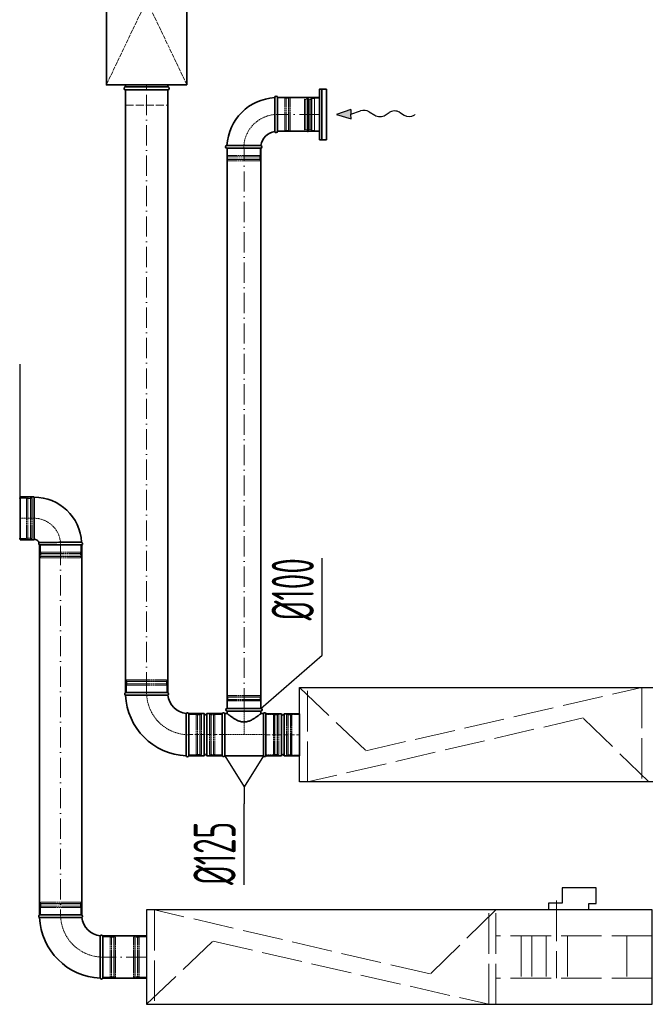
# Model space of a CAD drawing. Header units: millimetres. Extents: x 7400 to 85045, y 24168 to 123018.
# Tile 26 of 79: x 34149 to 36005, y 67646 to 70565. Entities that reach past the tile are written whole.
import ezdxf

# ---------------------------------------------------------------- set-up
doc = ezdxf.new("R2010")
doc.units = ezdxf.units.MM
for name, pattern in [('ACAD_ISO02W100', [15, 12, -3]), ('ACAD_ISO10W100', [18, 12, -3, 0, -3]), ('phl_thick', [0])]:
    doc.linetypes.add(name, pattern=pattern)
for name, color, linetype, lineweight in [('VZT_01 SUP (PŘÍVOD) - OBRYS', 5, 'Continuous', 35), ('VZT_02 SUP (PŘÍVOD) - OSA', 5, 'ACAD_ISO10W100', 5), ('VZT_05 ETA (ODVOD) - OBRYS', 6, 'Continuous', 35), ('VZT_06 ETA (ODVOD) - OSA', 6, 'ACAD_ISO10W100', 5), ('VZT_21 ZAŘÍZENÍ - OBRYS', 1, 'Continuous', 30), ('VZT_22 ZAŘÍZENÍ - DETAIL', 8, 'Continuous', 5), ('VZT_30 DISTRIBUČNÍ PRVKY - OBRYS', 1, 'Continuous', 35), ('VZT_35 TLUMIČE HLUKU - OBRYS', 1, 'Continuous', 35), ('VZT_36 TLUMIČE HLUKU - OSA', 1, 'ACAD_ISO10W100', 5), ('VZT_37 TLUMIČE HLUKU - DETAIL', 8, 'ACAD_ISO02W100', 5), ('VZT_50 POPIS - OBECNE', 7, 'Continuous', 13), ('VZT_60_KOTY - DIMENZE', 7, 'Continuous', 5)]:
    doc.layers.add(name, color=color, linetype=linetype, lineweight=lineweight)
for name, color, linetype, lineweight, plot in [('VZT_03 SUP (PŘÍVOD) - NETISK', 8, 'ACAD_ISO02W100', 5, False), ('VZT_07 ETA (ODVOD) - NETISK', 8, 'ACAD_ISO02W100', 5, False), ('VZT_39 TLUMIČE HLUKU - NETISK', 8, 'ACAD_ISO02W100', 5, False)]:
    doc.layers.add(name, color=color, linetype=linetype, lineweight=lineweight, plot=plot)
doc.styles.add('EVORA_125', font='isocp.shx', dxfattribs={"width": 0.6, "height": 125})

msp = doc.modelspace()

# ---------------------------------------------------------------- linework, layer by layer
at = {"color": 8, "lineweight": 5}
for points in [[(34997.5, 70327.5), (34993.6, 70329), (34993.6, 70283.8)], [(34997.7, 70328.5), (34997.7, 70283.8)], [(35009.4, 70327.7), (35009.4, 70283.8)], [(35013.1, 70329.3), (35013.1, 70283.8)], [(35015.7, 70331.3), (35015.7, 70283.8)], [(35038.6, 70332.3), (35023.6, 70332.3), (35023.6, 70235.3), (35038.6, 70235.3)], [(35038.6, 70332.3), (35038.6, 70235.3)], [(34997.5, 70240.1), (34993.6, 70238.6), (34993.6, 70283.8)], [(34997.7, 70239.1), (34997.7, 70283.8)], [(35009.4, 70239.9), (35009.4, 70283.8)], [(35013.1, 70238.2), (35013.1, 70283.8)], [(35015.7, 70236.3), (35015.7, 70283.8)]]:
    msp.add_lwpolyline(points, dxfattribs=at)
for points in [[(35003.7, 70335.9), (35002.3, 70330.2, 0.060863), (35002.2, 70329.5), (35002.2, 70283.8)], [(35003.7, 70335.9), (35005.1, 70330, -0.058981), (35005.2, 70329.3), (35005.2, 70283.8)], [(35023.6, 70331.3), (35015.7, 70331.3, 0.291473), (35013.3, 70329.8, 0.291473)], [(35003.7, 70231.7), (35002.3, 70237.4, -0.060863), (35002.2, 70238), (35002.2, 70283.8)], [(35003.7, 70231.7), (35005.1, 70237.6, 0.058981), (35005.2, 70238.2), (35005.2, 70283.8)], [(35023.6, 70236.3), (35015.7, 70236.3, -0.291473), (35013.3, 70237.8, -0.291473)]]:
    msp.add_lwpolyline(points, format="xyb", dxfattribs=at)
for centre, radius, start, end in [((35003, 70319.4), 10.5, 52.1622, 120.2824), ((35009.9, 70331.5), 3.88, 263.3265, 332.5007), ((35003, 70248.1), 10.5, 239.7176, 307.8378), ((35009.9, 70236), 3.88, 27.4993, 96.6735)]:
    msp.add_arc(centre, radius, start, end, dxfattribs=at)
at = {"layer": 'VZT_01 SUP (PŘÍVOD) - OBRYS'}
for p, q in [((34150.6, 69150.3), (34150.6, 69023.3)), ((34190.6, 69150.3), (34150.6, 69150.3)), ((34191.6, 69149.3), (34191.6, 69024.3)), ((34190.6, 69023.3), (34150.6, 69023.3)), ((34208.1, 69007.8), (34333.1, 69007.8)), ((34333.1, 67911), (34208.1, 67911)), ((34395.6, 67723.5), (34395.6, 67848.5))]:
    msp.add_line(p, q, dxfattribs=at)
for points in [[(34208.1, 67911), (34208.1, 69007.8)], [(34333.1, 67911), (34333.1, 69007.8)], [(34395.6, 67848.5), (34525, 67848.5)], [(34395.6, 67723.5), (34525, 67723.5)]]:
    msp.add_lwpolyline(points, dxfattribs=at)
for centre, radius, start, end in [((34190.6, 69149.3), 1, 0, 90), ((34191.6, 69007.8), 141.5, 3.1369, 90), ((34190.6, 69024.3), 1, 270, 0), ((34191.6, 69007.8), 16.5, 23.8093, 90), ((34209.7, 69011.6), 4.17, 137.2771, 246.5322), ((34331.4, 69011.6), 4.17, 293.4678, 69.6691), ((34209.7, 67907.2), 4.17, 113.4678, 248.8928), ((34395.6, 67911), 187.5, 182.3607, 267.6393), ((34331.4, 67907.2), 4.17, 300.2981, 66.5322), ((34395.6, 67911), 62.5, 186.8302, 263.1698), ((34391.7, 67846.9), 4.17, 23.4678, 149.7019), ((34391.7, 67725.2), 4.17, 201.1072, 336.5322)]:
    msp.add_arc(centre, radius, start, end, dxfattribs=at)
for points, knots in [([(34206.7, 69014.5), (34206.7, 69014.5), (34207.1, 69014.5), (34209.1, 69014.6), (34211.4, 69014.8), (34217.5, 69015), (34221.5, 69015.1), (34232.3, 69015.3), (34239.6, 69015.3), (34255.3, 69015.4), (34263.6, 69015.4), (34280.2, 69015.5), (34288.2, 69015.5), (34303.2, 69015.5), (34310, 69015.5), (34321.2, 69015.5), (34325.6, 69015.5), (34331.4, 69015.5), (34332.9, 69015.5), (34332.9, 69015.5)], [197.702813, 197.702813, 197.702813, 197.702813, 209.733369, 209.733369, 228.63381, 228.63381, 247.962689, 247.962689, 273.396832, 273.396832, 298.447199, 298.447199, 323.101867, 323.101867, 347.591906, 347.591906, 372.010558, 372.010558, 395.3015, 395.3015, 395.3015, 395.3015]), ([(34333.5, 67903.6), (34333.5, 67903.6), (34331.9, 67903.6), (34325.8, 67903.5), (34321.3, 67903.5), (34309.9, 67903.5), (34303.1, 67903.4), (34288.1, 67903.4), (34280, 67903.4), (34263.7, 67903.3), (34255.6, 67903.3), (34240.4, 67903.3), (34233.4, 67903.3), (34221.7, 67903.3), (34216.9, 67903.3), (34210.3, 67903.3), (34208.5, 67903.3), (34208.2, 67903.3), (34208.2, 67903.3), (34208.2, 67903.3)], [0, 0, 0, 0, 24.235852, 24.235852, 48.531845, 48.531845, 73.024415, 73.024415, 97.570898, 97.570898, 122.078339, 122.078339, 146.53579, 146.53579, 170.957495, 170.957495, 195.359468, 195.359468, 197.168246, 197.168246, 197.168246, 197.168246]), ([(34388.1, 67849), (34388.1, 67849), (34388.1, 67848.9), (34388.1, 67848.6), (34388.1, 67848.3), (34388.1, 67847.2), (34388.1, 67846.4), (34388.1, 67843.3), (34388.1, 67840.1), (34388, 67831.2), (34388, 67825), (34388, 67810.9), (34387.9, 67803.1), (34387.9, 67786.9), (34387.9, 67778.7), (34387.9, 67762.8), (34387.9, 67755.3), (34387.9, 67742.1), (34387.9, 67736.6), (34387.8, 67729.6), (34387.8, 67727.4), (34387.8, 67724.4), (34387.8, 67723.7), (34387.8, 67723.7)], [197.067977, 197.067977, 197.067977, 197.067977, 201.792196, 201.792196, 209.190204, 209.190204, 218.040239, 218.040239, 237.760854, 237.760854, 262.206108, 262.206108, 286.831239, 286.831239, 311.323072, 311.323072, 335.946087, 335.946087, 360.704397, 360.704397, 377.088273, 377.088273, 394.105327, 394.105327, 394.105327, 394.105327])]:
    msp.add_open_spline(points, degree=3, knots=knots, dxfattribs=at)
at = {"layer": 'VZT_02 SUP (PŘÍVOD) - OSA', "ltscale": 0.3}
for points in [[(34150.6, 69086.8), (34191.6, 69086.8, -0.414214), (34270.6, 69007.8), (34270.6, 69007.8)], [(34270.6, 67911), (34270.6, 67911, 0.414214), (34395.6, 67786), (34395.6, 67786)]]:
    msp.add_lwpolyline(points, format="xyb", dxfattribs=at)
at = {"layer": 'VZT_02 SUP (PŘÍVOD) - OSA', "ltscale": 5}
for points in [[(34270.6, 69007.8), (34270.6, 67911)], [(34525, 67786), (34395.6, 67786)]]:
    msp.add_lwpolyline(points, dxfattribs=at)
at = {"layer": 'VZT_03 SUP (PŘÍVOD) - NETISK', "ltscale": 0.4}
for p, q in [((34147.7, 69146.8), (34169.7, 69146.8)), ((34169.7, 69026.8), (34169.7, 69146.8)), ((34169.7, 69145.8), (34173.2, 69145.8)), ((34173.2, 69025.8), (34173.2, 69147.8)), ((34173.2, 69147.8), (34173.7, 69147.8)), ((34173.7, 69025.8), (34173.7, 69147.8)), ((34173.7, 69145.8), (34180.7, 69145.8)), ((34180.7, 69025.8), (34180.7, 69147.8)), ((34180.7, 69147.8), (34181.2, 69147.8)), ((34181.2, 69025.8), (34181.2, 69147.8)), ((34181.2, 69145.8), (34181.7, 69145.8)), ((34181.7, 69026.8), (34181.7, 69146.8)), ((34181.7, 69146.8), (34185.7, 69146.8)), ((34185.7, 69026.8), (34185.7, 69146.8)), ((34147.7, 69026.8), (34169.7, 69026.8)), ((34169.7, 69027.8), (34173.2, 69027.8)), ((34173.2, 69025.8), (34173.7, 69025.8)), ((34173.7, 69027.8), (34180.7, 69027.8)), ((34180.7, 69025.8), (34181.2, 69025.8)), ((34181.2, 69027.8), (34181.7, 69027.8)), ((34181.7, 69026.8), (34185.7, 69026.8)), ((34210.6, 69007.8), (34210.6, 68985.8)), ((34330.6, 69007.8), (34330.6, 68985.8)), ((34209.6, 68982.3), (34331.6, 68982.3)), ((34209.6, 68982.3), (34209.6, 68981.8)), ((34209.6, 68981.8), (34331.6, 68981.8)), ((34209.6, 68974.8), (34331.6, 68974.8)), ((34209.6, 68974.8), (34209.6, 68974.3)), ((34209.6, 68974.3), (34331.6, 68974.3)), ((34210.6, 68985.8), (34330.6, 68985.8)), ((34210.6, 68973.8), (34330.6, 68973.8)), ((34210.6, 68973.8), (34210.6, 68969.8)), ((34210.6, 68969.8), (34330.6, 68969.8)), ((34211.6, 68985.8), (34211.6, 68982.3)), ((34211.6, 68981.8), (34211.6, 68974.8)), ((34211.6, 68974.3), (34211.6, 68973.8)), ((34329.6, 68985.8), (34329.6, 68982.3)), ((34329.6, 68981.8), (34329.6, 68974.8)), ((34329.6, 68974.3), (34329.6, 68973.8)), ((34330.6, 68973.8), (34330.6, 68969.8)), ((34331.6, 68982.3), (34331.6, 68981.8)), ((34331.6, 68974.8), (34331.6, 68974.3)), ((34330.6, 67949), (34210.6, 67949)), ((34210.6, 67945), (34210.6, 67949)), ((34330.6, 67945), (34330.6, 67949)), ((34331.6, 67944.5), (34209.6, 67944.5)), ((34209.6, 67944), (34209.6, 67944.5)), ((34331.6, 67944), (34209.6, 67944)), ((34331.6, 67937), (34209.6, 67937)), ((34209.6, 67936.5), (34209.6, 67937)), ((34331.6, 67936.5), (34209.6, 67936.5)), ((34330.6, 67945), (34210.6, 67945)), ((34330.6, 67933), (34210.6, 67933)), ((34210.6, 67911), (34210.6, 67933)), ((34211.6, 67944.5), (34211.6, 67945)), ((34211.6, 67937), (34211.6, 67944)), ((34211.6, 67933), (34211.6, 67936.5)), ((34329.6, 67944.5), (34329.6, 67945)), ((34329.6, 67937), (34329.6, 67944)), ((34329.6, 67933), (34329.6, 67936.5)), ((34330.6, 67911), (34330.6, 67933)), ((34331.6, 67944), (34331.6, 67944.5)), ((34331.6, 67936.5), (34331.6, 67937)), ((34395.6, 67846), (34417.6, 67846)), ((34417.6, 67726), (34417.6, 67846)), ((34417.6, 67845), (34421.1, 67845)), ((34421.1, 67725), (34421.1, 67847)), ((34421.1, 67847), (34421.6, 67847)), ((34421.6, 67725), (34421.6, 67847)), ((34421.6, 67845), (34428.6, 67845)), ((34428.6, 67725), (34428.6, 67847)), ((34428.6, 67847), (34429.1, 67847)), ((34429.1, 67725), (34429.1, 67847)), ((34429.1, 67845), (34429.6, 67845)), ((34429.6, 67726), (34429.6, 67846)), ((34429.6, 67846), (34433.6, 67846)), ((34433.6, 67726), (34433.6, 67846)), ((34395.6, 67726), (34417.6, 67726)), ((34417.6, 67727), (34421.1, 67727)), ((34421.1, 67725), (34421.6, 67725)), ((34421.6, 67727), (34428.6, 67727)), ((34428.6, 67725), (34429.1, 67725)), ((34429.1, 67727), (34429.6, 67727)), ((34429.6, 67726), (34433.6, 67726))]:
    msp.add_line(p, q, dxfattribs=at)
at = {"layer": 'VZT_05 ETA (ODVOD) - OBRYS'}
for p, q in [((34905.6, 70333.8), (34905.6, 70283.6)), ((34913.6, 70233.8), (34913.6, 70333.8)), ((34763.6, 70191.8), (34813.7, 70191.8)), ((34763.6, 70183.8), (34863.6, 70183.8)), ((34463.1, 68570.1), (34588.1, 68570.1)), ((34650.6, 68507.8), (34650.6, 68382.8)), ((34650.6, 68507.8), (34696.1, 68507.8)), ((34650.6, 68507.6), (34650.6, 68382.6)), ((34696.1, 68507.8), (34696.1, 68382.8)), ((34704.1, 68507.8), (34704.1, 68382.8)), ((34704.1, 68507.8), (34749.6, 68507.8)), ((34749.6, 68507.8), (34749.6, 68382.8)), ((34749.6, 68507.8), (34749.6, 68382.8)), ((34757.2, 68382.8), (34757.2, 68507.8)), ((34764.6, 68507.8), (34757.2, 68507.8)), ((34764.6, 68523.3), (34864.6, 68523.3)), ((34764.6, 68515.3), (34864.6, 68515.3)), ((34764.6, 68515.3), (34764.6, 68507.8)), ((34864.6, 68515.3), (34864.6, 68507.8)), ((34871.9, 68507.8), (34864.6, 68507.8)), ((34871.9, 68507.8), (34871.9, 68382.8)), ((34879.6, 68507.8), (34879.6, 68382.8)), ((34879.6, 68382.5), (34879.6, 68507.5)), ((34879.6, 68507.5), (34925.1, 68507.5)), ((34925.1, 68382.5), (34925.1, 68507.5)), ((34933.1, 68382.5), (34933.1, 68507.5)), ((34933.1, 68507.5), (34978.6, 68507.5)), ((34978.6, 68382.5), (34978.6, 68507.5)), ((34650.6, 68382.8), (34696.1, 68382.8)), ((34704.1, 68382.8), (34749.6, 68382.8)), ((34871.9, 68382.8), (34757.2, 68382.8)), ((34879.6, 68382.5), (34925.1, 68382.5)), ((34933.1, 68382.5), (34978.6, 68382.5))]:
    msp.add_line(p, q, dxfattribs=at)
for points in [[(34463.1, 70356.5), (34463.1, 68570.1)], [(34588.1, 70356.5), (34588.1, 68570.1)], [(34913.6, 70333.8), (35038.6, 70333.8)], [(34913.6, 70233.8), (35038.6, 70233.8)], [(34764.6, 70183.8), (34764.6, 68523.3)], [(34864.6, 70183.8), (34864.6, 68523.3)]]:
    msp.add_lwpolyline(points, dxfattribs=at)
for centre, radius, start, end in [((34913.6, 70183.8), 150, 93.0572, 176.9428), ((34909.6, 70333.8), 4, 0, 180), ((34913.6, 70183.8), 50, 99.1478, 170.8522), ((34909.6, 70233.8), 4, 189.1478, 0), ((34763.6, 70187.8), 4, 90, 270), ((34863.6, 70187.8), 4, 270, 80.8522), ((34464.7, 68566.2), 4.17, 113.4678, 248.8928), ((34650.6, 68570.1), 187.5, 182.3607, 267.6393), ((34586.4, 68566.2), 4.17, 300.2981, 66.5322), ((34650.6, 68570.1), 62.5, 186.8302, 263.1698), ((34646.7, 68505.9), 4.17, 23.4678, 149.7019), ((34700.1, 68507.8), 4, 180, 0), ((34753.4, 68506.1), 4.17, 23.4678, 156.5322), ((34764.6, 68519.3), 4, 90, 270), ((34864.6, 68519.3), 4, 270, 90), ((34875.7, 68506.1), 4.17, 23.4678, 156.5322), ((34929.1, 68507.5), 4, 180, 0), ((34700.1, 68382.8), 4, 0, 180), ((34929.1, 68382.5), 4, 0, 180), ((34646.7, 68384.2), 4.17, 201.1072, 336.5322), ((34753.4, 68384.5), 4.17, 203.4678, 336.5322), ((34875.7, 68384.5), 4.17, 203.4678, 336.5322)]:
    msp.add_arc(centre, radius, start, end, dxfattribs=at)
for points, knots in [([(34905.6, 70233.2), (34905.6, 70233.2), (34905.6, 70234.3), (34905.6, 70238.8), (34905.6, 70242.2), (34905.6, 70251.1), (34905.6, 70256.5), (34905.6, 70268.4), (34905.6, 70274.8), (34905.6, 70282.2), (34905.6, 70282.9), (34905.6, 70283.6)], [157.874915, 157.874915, 157.874915, 157.874915, 176.103874, 176.103874, 195.460379, 195.460379, 215.101284, 215.101284, 234.82164, 234.82164, 237.034743, 237.034743, 237.034743, 237.034743]), ([(34813.7, 70191.8), (34820.1, 70191.8), (34826.4, 70191.8), (34838.5, 70191.8), (34844, 70191.8), (34853.5, 70191.8), (34857.4, 70191.8), (34862.6, 70191.7), (34864.1, 70191.7), (34864.2, 70191.7), (34864.2, 70191.7), (34864.2, 70191.7)], [78.71119, 78.71119, 78.71119, 78.71119, 97.804615, 97.804615, 117.523893, 117.523893, 137.264303, 137.264303, 156.831737, 156.831737, 157.874915, 157.874915, 157.874915, 157.874915]), ([(34588.5, 68562.6), (34588.5, 68562.6), (34588.5, 68562.6), (34588.2, 68562.6), (34587.8, 68562.6), (34586.8, 68562.6), (34586, 68562.6), (34582.8, 68562.6), (34579.7, 68562.6), (34570.8, 68562.5), (34564.6, 68562.5), (34550.5, 68562.4), (34542.7, 68562.4), (34526.5, 68562.4), (34518.2, 68562.4), (34502.4, 68562.4), (34494.9, 68562.4), (34481.7, 68562.3), (34476.1, 68562.3), (34469.2, 68562.3), (34467, 68562.3), (34464, 68562.3), (34463.2, 68562.3), (34463.2, 68562.3)], [197.067977, 197.067977, 197.067977, 197.067977, 201.792196, 201.792196, 209.190204, 209.190204, 218.040239, 218.040239, 237.760854, 237.760854, 262.206108, 262.206108, 286.831239, 286.831239, 311.323072, 311.323072, 335.946087, 335.946087, 360.704397, 360.704397, 377.088273, 377.088273, 394.105327, 394.105327, 394.105327, 394.105327]), ([(34643.1, 68508), (34643.1, 68508), (34643.1, 68506.4), (34643.1, 68500.3), (34643.1, 68495.8), (34643, 68484.4), (34643, 68477.6), (34642.9, 68462.6), (34642.9, 68454.5), (34642.9, 68438.2), (34642.9, 68430.1), (34642.9, 68414.9), (34642.9, 68407.9), (34642.9, 68396.1), (34642.9, 68391.4), (34642.9, 68384.8), (34642.9, 68383), (34642.9, 68382.7), (34642.9, 68382.7), (34642.9, 68382.7)], [0, 0, 0, 0, 24.235852, 24.235852, 48.531845, 48.531845, 73.024415, 73.024415, 97.570898, 97.570898, 122.078339, 122.078339, 146.53579, 146.53579, 170.957495, 170.957495, 195.359468, 195.359468, 197.168246, 197.168246, 197.168246, 197.168246]), ([(34764.6, 68507.8), (34764.6, 68507.8), (34764.7, 68507.7), (34765, 68507.5), (34765.2, 68507.3), (34765.9, 68506.7), (34766.3, 68506.4), (34767.3, 68505.6), (34767.9, 68505.1), (34769.2, 68504.1), (34770, 68503.6), (34771.5, 68502.4), (34772.4, 68501.7), (34774.2, 68500.4), (34775.1, 68499.7), (34777.1, 68498.3), (34778.2, 68497.5), (34780.3, 68496.1), (34781.5, 68495.3), (34783.9, 68493.7), (34785.2, 68492.9), (34787.8, 68491.3), (34789.2, 68490.6), (34792, 68489), (34793.5, 68488.3), (34798, 68486.2), (34801.2, 68485), (34806.1, 68483.7), (34807.8, 68483.4), (34811.2, 68482.9), (34812.9, 68482.8), (34816.3, 68482.8), (34818, 68482.9), (34821.4, 68483.4), (34823, 68483.7), (34827.9, 68485), (34831.1, 68486.2), (34835.6, 68488.3), (34837.1, 68489), (34840, 68490.6), (34841.3, 68491.3), (34844, 68492.9), (34845.3, 68493.7), (34847.7, 68495.3), (34848.8, 68496.1), (34851, 68497.5), (34852, 68498.3), (34854, 68499.7), (34855, 68500.4), (34856.8, 68501.7), (34857.6, 68502.4), (34859.2, 68503.6), (34859.9, 68504.1), (34861.2, 68505.1), (34861.8, 68505.6), (34862.8, 68506.4), (34863.2, 68506.7), (34863.9, 68507.3), (34864.2, 68507.5), (34864.5, 68507.7), (34864.6, 68507.8), (34864.6, 68507.8)], [80.753728, 80.753728, 80.753728, 80.753728, 85.721109, 85.721109, 90.68849, 90.68849, 95.655871, 95.655871, 100.623252, 100.623252, 105.590633, 105.590633, 110.558015, 110.558015, 115.525396, 115.525396, 120.492777, 120.492777, 125.619612, 125.619612, 130.746447, 130.746447, 135.873281, 135.873281, 141.000116, 141.000116, 151.253786, 151.253786, 156.38062, 156.38062, 161.507455, 161.507455, 166.63429, 166.63429, 171.761125, 171.761125, 182.014794, 182.014794, 187.141629, 187.141629, 192.268464, 192.268464, 197.395298, 197.395298, 202.522133, 202.522133, 207.489514, 207.489514, 212.456896, 212.456896, 217.424277, 217.424277, 222.391658, 222.391658, 227.359039, 227.359039, 232.32642, 232.32642, 237.293801, 237.293801, 242.261183, 242.261183, 242.261183, 242.261183])]:
    msp.add_open_spline(points, degree=3, knots=knots, dxfattribs=at)
at = {"layer": 'VZT_06 ETA (ODVOD) - OSA', "ltscale": 5}
for points in [[(34525.6, 68570.1), (34525.6, 70356.5)], [(35038.6, 70283.8), (34913.6, 70283.8)], [(34814.6, 68523.3), (34814.6, 70183.8)]]:
    msp.add_lwpolyline(points, dxfattribs=at)
at = {"layer": 'VZT_06 ETA (ODVOD) - OSA', "ltscale": 0.3}
for points in [[(34913.6, 70283.8), (34913.6, 70283.8, 0.414214), (34813.6, 70183.8), (34813.6, 70183.8)], [(34650.6, 68445.1), (34650.6, 68445.1, -0.414214), (34525.6, 68570.1), (34525.6, 68570.1)]]:
    msp.add_lwpolyline(points, format="xyb", dxfattribs=at)
for points in [[(34814.6, 68523.3), (34814.6, 68445.3)], [(34879.6, 68445.3), (34749.6, 68445.3)]]:
    msp.add_lwpolyline(points, dxfattribs=at)
at = {"layer": 'VZT_06 ETA (ODVOD) - OSA'}
for points in [[(34650.6, 68445.3), (34749.6, 68445.3)], [(34879.6, 68445), (34978.6, 68445)]]:
    msp.add_lwpolyline(points, dxfattribs=at)
at = {"layer": 'VZT_07 ETA (ODVOD) - NETISK', "ltscale": 0.4}
for p, q in [((34935.6, 70332.8), (34913.6, 70332.8)), ((34935.6, 70332.8), (34935.6, 70234.8)), ((34939.1, 70331.8), (34935.6, 70331.8)), ((34939.1, 70333.8), (34939.1, 70233.8)), ((34939.6, 70333.8), (34939.1, 70333.8)), ((34939.6, 70333.8), (34939.6, 70233.8)), ((34946.6, 70331.8), (34939.6, 70331.8)), ((34946.6, 70333.8), (34946.6, 70233.8)), ((34947.1, 70333.8), (34946.6, 70333.8)), ((34947.1, 70333.8), (34947.1, 70233.8)), ((34947.6, 70331.8), (34947.1, 70331.8)), ((34947.6, 70332.8), (34947.6, 70234.8)), ((34951.6, 70332.8), (34947.6, 70332.8)), ((34951.6, 70332.8), (34951.6, 70234.8)), ((34935.6, 70234.8), (34913.6, 70234.8)), ((34939.1, 70235.8), (34935.6, 70235.8)), ((34939.6, 70233.8), (34939.1, 70233.8)), ((34946.6, 70235.8), (34939.6, 70235.8)), ((34947.1, 70233.8), (34946.6, 70233.8)), ((34947.6, 70235.8), (34947.1, 70235.8)), ((34951.6, 70234.8), (34947.6, 70234.8)), ((34764.6, 70183.8), (34764.6, 70161.8)), ((34862.6, 70183.8), (34862.6, 70161.8)), ((34763.6, 70158.3), (34863.6, 70158.3)), ((34763.6, 70158.3), (34763.6, 70157.8)), ((34763.6, 70157.8), (34863.6, 70157.8)), ((34763.6, 70150.8), (34863.6, 70150.8)), ((34763.6, 70150.8), (34763.6, 70150.3)), ((34763.6, 70150.3), (34863.6, 70150.3)), ((34764.6, 70161.8), (34862.6, 70161.8)), ((34764.6, 70149.8), (34862.6, 70149.8)), ((34764.6, 70149.8), (34764.6, 70145.8)), ((34764.6, 70145.8), (34862.6, 70145.8)), ((34765.6, 70161.8), (34765.6, 70158.3)), ((34765.6, 70157.8), (34765.6, 70150.8)), ((34765.6, 70150.3), (34765.6, 70149.8)), ((34861.6, 70161.8), (34861.6, 70158.3)), ((34861.6, 70157.8), (34861.6, 70150.8)), ((34861.6, 70150.3), (34861.6, 70149.8)), ((34862.6, 70149.8), (34862.6, 70145.8)), ((34863.6, 70158.3), (34863.6, 70157.8)), ((34863.6, 70150.8), (34863.6, 70150.3)), ((34464.6, 68603.6), (34586.6, 68603.6)), ((34464.6, 68603.1), (34464.6, 68603.6)), ((34464.6, 68603.1), (34586.6, 68603.1)), ((34464.6, 68596.1), (34586.6, 68596.1)), ((34464.6, 68595.6), (34464.6, 68596.1)), ((34464.6, 68595.6), (34586.6, 68595.6)), ((34465.6, 68608.1), (34585.6, 68608.1)), ((34465.6, 68604.1), (34465.6, 68608.1)), ((34465.6, 68604.1), (34585.6, 68604.1)), ((34465.6, 68592.1), (34585.6, 68592.1)), ((34465.6, 68570.1), (34465.6, 68592.1)), ((34466.6, 68603.6), (34466.6, 68604.1)), ((34466.6, 68596.1), (34466.6, 68603.1)), ((34466.6, 68592.1), (34466.6, 68595.6)), ((34584.6, 68603.6), (34584.6, 68604.1)), ((34584.6, 68596.1), (34584.6, 68603.1)), ((34584.6, 68592.1), (34584.6, 68595.6)), ((34585.6, 68604.1), (34585.6, 68608.1)), ((34585.6, 68570.1), (34585.6, 68592.1)), ((34586.6, 68603.1), (34586.6, 68603.6)), ((34586.6, 68595.6), (34586.6, 68596.1)), ((34765.6, 68561.3), (34863.6, 68561.3)), ((34765.6, 68557.3), (34765.6, 68561.3)), ((34863.6, 68557.3), (34863.6, 68561.3)), ((34764.6, 68556.8), (34864.6, 68556.8)), ((34764.6, 68556.3), (34764.6, 68556.8)), ((34764.6, 68556.3), (34864.6, 68556.3)), ((34764.6, 68549.3), (34864.6, 68549.3)), ((34764.6, 68548.8), (34764.6, 68549.3)), ((34764.6, 68548.8), (34864.6, 68548.8)), ((34765.6, 68557.3), (34863.6, 68557.3)), ((34765.6, 68545.3), (34863.6, 68545.3)), ((34765.6, 68523.3), (34765.6, 68545.3)), ((34766.6, 68556.8), (34766.6, 68557.3)), ((34766.6, 68549.3), (34766.6, 68556.3)), ((34766.6, 68545.3), (34766.6, 68548.8)), ((34862.6, 68556.8), (34862.6, 68557.3)), ((34862.6, 68549.3), (34862.6, 68556.3)), ((34862.6, 68545.3), (34862.6, 68548.8)), ((34863.6, 68523.3), (34863.6, 68545.3)), ((34864.6, 68556.3), (34864.6, 68556.8)), ((34864.6, 68548.8), (34864.6, 68549.3)), ((34650.6, 68505.1), (34672.6, 68505.1)), ((34672.6, 68505.1), (34672.6, 68385.1)), ((34672.6, 68504.1), (34676.1, 68504.1)), ((34676.1, 68506.1), (34676.1, 68384.1)), ((34676.1, 68506.1), (34676.6, 68506.1)), ((34676.6, 68506.1), (34676.6, 68384.1)), ((34676.6, 68504.1), (34683.6, 68504.1)), ((34683.6, 68506.1), (34683.6, 68384.1)), ((34683.6, 68506.1), (34684.1, 68506.1)), ((34684.1, 68506.1), (34684.1, 68384.1)), ((34684.1, 68504.1), (34684.6, 68504.1)), ((34684.6, 68505.1), (34684.6, 68385.1)), ((34684.6, 68505.1), (34688.6, 68505.1)), ((34688.6, 68505.1), (34688.6, 68385.1)), ((34711.6, 68505.3), (34711.6, 68385.3)), ((34711.6, 68505.3), (34715.6, 68505.3)), ((34715.6, 68505.3), (34715.6, 68385.3)), ((34715.6, 68504.3), (34716.1, 68504.3)), ((34716.1, 68506.3), (34716.1, 68384.3)), ((34716.1, 68506.3), (34716.6, 68506.3)), ((34716.6, 68506.3), (34716.6, 68384.3)), ((34716.6, 68504.3), (34723.6, 68504.3)), ((34723.6, 68506.3), (34723.6, 68384.3)), ((34723.6, 68506.3), (34724.1, 68506.3)), ((34724.1, 68506.3), (34724.1, 68384.3)), ((34724.1, 68504.3), (34727.6, 68504.3)), ((34727.6, 68505.3), (34727.6, 68385.3)), ((34727.6, 68505.3), (34749.6, 68505.3)), ((34879.6, 68505.3), (34901.6, 68505.3)), ((34901.6, 68505.3), (34901.6, 68385.3)), ((34901.6, 68504.3), (34905.1, 68504.3)), ((34905.1, 68506.3), (34905.1, 68384.3)), ((34905.1, 68506.3), (34905.6, 68506.3)), ((34905.6, 68506.3), (34905.6, 68384.3)), ((34905.6, 68504.3), (34912.6, 68504.3)), ((34912.6, 68506.3), (34912.6, 68384.3)), ((34912.6, 68506.3), (34913.1, 68506.3)), ((34913.1, 68506.3), (34913.1, 68384.3)), ((34913.1, 68504.3), (34913.6, 68504.3)), ((34913.6, 68505.3), (34913.6, 68385.3)), ((34913.6, 68505.3), (34917.6, 68505.3)), ((34917.6, 68505.3), (34917.6, 68385.3)), ((34940.6, 68505), (34940.6, 68385)), ((34944.6, 68505), (34940.6, 68505)), ((34944.6, 68505), (34944.6, 68385)), ((34945.1, 68504), (34944.6, 68504)), ((34945.1, 68506), (34945.1, 68384)), ((34945.6, 68506), (34945.1, 68506)), ((34945.6, 68506), (34945.6, 68384)), ((34952.6, 68504), (34945.6, 68504)), ((34952.6, 68506), (34952.6, 68384)), ((34953.1, 68506), (34952.6, 68506)), ((34953.1, 68506), (34953.1, 68384)), ((34956.6, 68504), (34953.1, 68504)), ((34956.6, 68505), (34956.6, 68385)), ((34978.6, 68505), (34956.6, 68505)), ((34650.6, 68385.1), (34672.6, 68385.1)), ((34672.6, 68386.1), (34676.1, 68386.1)), ((34676.1, 68384.1), (34676.6, 68384.1)), ((34676.6, 68386.1), (34683.6, 68386.1)), ((34683.6, 68384.1), (34684.1, 68384.1)), ((34684.1, 68386.1), (34684.6, 68386.1)), ((34684.6, 68385.1), (34688.6, 68385.1)), ((34711.6, 68385.3), (34715.6, 68385.3)), ((34715.6, 68386.3), (34716.1, 68386.3)), ((34716.1, 68384.3), (34716.6, 68384.3)), ((34716.6, 68386.3), (34723.6, 68386.3)), ((34723.6, 68384.3), (34724.1, 68384.3)), ((34724.1, 68386.3), (34727.6, 68386.3)), ((34727.6, 68385.3), (34749.6, 68385.3)), ((34879.6, 68385.3), (34901.6, 68385.3)), ((34901.6, 68386.3), (34905.1, 68386.3)), ((34905.1, 68384.3), (34905.6, 68384.3)), ((34905.6, 68386.3), (34912.6, 68386.3)), ((34912.6, 68384.3), (34913.1, 68384.3)), ((34913.1, 68386.3), (34913.6, 68386.3)), ((34913.6, 68385.3), (34917.6, 68385.3)), ((34944.6, 68385), (34940.6, 68385)), ((34945.1, 68386), (34944.6, 68386)), ((34945.6, 68384), (34945.1, 68384)), ((34952.6, 68386), (34945.6, 68386)), ((34953.1, 68384), (34952.6, 68384)), ((34956.6, 68386), (34953.1, 68386)), ((34978.6, 68385), (34956.6, 68385)), ((34487, 67726), (34487, 67846)), ((34491, 67846), (34487, 67846)), ((34491, 67726), (34491, 67846)), ((34491.5, 67845), (34491, 67845)), ((34491.5, 67725), (34491.5, 67847)), ((34492, 67847), (34491.5, 67847)), ((34492, 67725), (34492, 67847)), ((34499, 67845), (34492, 67845)), ((34499, 67725), (34499, 67847)), ((34499.5, 67847), (34499, 67847)), ((34499.5, 67725), (34499.5, 67847)), ((34503, 67845), (34499.5, 67845)), ((34503, 67726), (34503, 67846)), ((34525, 67846), (34503, 67846)), ((34491, 67726), (34487, 67726)), ((34491.5, 67727), (34491, 67727)), ((34492, 67725), (34491.5, 67725)), ((34499, 67727), (34492, 67727)), ((34499.5, 67725), (34499, 67725)), ((34503, 67727), (34499.5, 67727)), ((34525, 67726), (34503, 67726))]:
    msp.add_line(p, q, dxfattribs=at)
at = {"layer": 'VZT_21 ZAŘÍZENÍ - OBRYS'}
for points in [[(34978.6, 68585), (36478.6, 68585), (36478.6, 68305), (34978.6, 68305)], [(34525, 67646), (36025, 67646), (36025, 67926), (34525, 67926)]]:
    msp.add_lwpolyline(points, close=True, dxfattribs=at)
msp.add_lwpolyline([(35836.7, 67926), (35836.7, 67944.6), (35859.2, 67944.6), (35859.2, 67991.2), (35757.5, 67991.2), (35757.5, 67945.8), (35717.6, 67945.8), (35717.6, 67926)], dxfattribs=at)
at = {"layer": 'VZT_22 ZAŘÍZENÍ - DETAIL', "linetype": 'ACAD_ISO02W100', "lineweight": 5, "ltscale": 10}
for points in [[(34978.6, 68585), (35176, 68397.8), (35994.3, 68585)], [(35002.5, 68305), (35002.5, 68585)], [(35994.3, 68585), (35994.3, 68305)], [(36014.8, 68305), (35820.1, 68495.1), (35002.5, 68305)], [(35741.5, 67953.6), (35741.5, 67723.5)], [(34549, 67926), (34549, 67646)], [(35561.3, 67926), (35366.6, 67735.9), (34549, 67926)], [(35540.7, 67646), (35540.7, 67926)], [(35561.3, 67646), (35561.3, 67926)], [(34525, 67646), (34722.5, 67833.2), (35540.7, 67646)], [(36025, 67848.5), (35561.3, 67848.5)], [(35636.8, 67848.5), (35636.8, 67723.5)], [(35667.5, 67848.5), (35667.5, 67723.5)], [(35710.5, 67848.5), (35710.5, 67723.5)], [(35773.8, 67848.5), (35773.8, 67723.5)], [(35949.6, 67848.5), (35949.6, 67723.5)], [(36025, 67723.5), (35561.3, 67723.5)]]:
    msp.add_lwpolyline(points, dxfattribs=at)
at = {"layer": 'VZT_30 DISTRIBUČNÍ PRVKY - OBRYS'}
msp.add_lwpolyline([(35058.6, 70358.8), (35058.6, 70208.8), (35038.6, 70208.8), (35038.6, 70358.8)], close=True, dxfattribs=at)
msp.add_lwpolyline([(35045.4, 70208.8), (35045.4, 70358.8)], dxfattribs=at)
at = {"layer": 'VZT_35 TLUMIČE HLUKU - OBRYS'}
msp.add_line((34463.1, 70356.5), (34588.1, 70356.5), dxfattribs=at)
msp.add_lwpolyline([(34645.1, 70371.5), (34645.1, 70871.5), (34406.1, 70871.5), (34406.1, 70371.5)], close=True, dxfattribs=at)
for points in [[(34463.1, 70365.5), (34463.1, 70371.5)], [(34588.1, 70365.5), (34588.1, 70371.5)], [(34463.1, 70365.5), (34588.1, 70365.5)]]:
    msp.add_lwpolyline(points, dxfattribs=at)
for centre, start, end in [((34463.1, 70361), 90, 270), ((34588.1, 70361), 270, 90)]:
    msp.add_arc(centre, 4.5, start, end, dxfattribs=at)
at = {"layer": 'VZT_36 TLUMIČE HLUKU - OSA', "ltscale": 5}
msp.add_lwpolyline([(34525.6, 70356.5), (34525.6, 70371.5)], dxfattribs=at)
at = {"layer": 'VZT_37 TLUMIČE HLUKU - DETAIL', "lineweight": 5}
for points in [[(34645.1, 70371.5), (34406.1, 70871.5)], [(34645.1, 70871.5), (34406.1, 70371.5)]]:
    msp.add_lwpolyline(points, dxfattribs=at)
at = {"layer": 'VZT_39 TLUMIČE HLUKU - NETISK', "ltscale": 2}
msp.add_lwpolyline([(34463.1, 70356.5), (34463.1, 70311.5), (34588.1, 70311.5), (34588.1, 70356.5)], dxfattribs=at)
at = {"layer": 'VZT_50 POPIS - OBECNE', "color": 0, "lineweight": -2}
for p, q in [((35131.4, 70298.3), (35088.6, 70283.8)), ((35088.6, 70283.8), (35131.8, 70270.4)), ((35131.4, 70298.3), (35131.6, 70284.4)), ((35131.6, 70284.4), (35160.2, 70294.1)), ((35131.8, 70270.4), (35131.6, 70284.4)), ((35185.6, 70291.8), (35202.2, 70281.4)), ((35233.1, 70281.8), (35245.1, 70289.8)), ((35276, 70290.2), (35289, 70282))]:
    msp.add_line(p, q, dxfattribs=at)
at = {"layer": 'VZT_50 POPIS - OBECNE'}
msp.add_line((35319.1, 70281.9), (35322.2, 70283.8), dxfattribs=at)
at = {"layer": 'VZT_50 POPIS - OBECNE', "color": 0, "lineweight": -2}
for centre, start_param, end_param in [((35170.3, 70282.3), 3.908129, 5.191299), ((35217.5, 70290.9), 0.766537, 2.375056), ((35260.7, 70280.7), 3.908129, 5.516649), ((35304.4, 70291.6), 0.766537, 2.320574)]:
    msp.add_ellipse(centre, major_axis=(-21.5, -0.3), ratio=0.625, start_param=start_param, end_param=end_param, dxfattribs=at)
msp.add_solid([(35131.4, 70298.3), (35131.8, 70270.4), (35088.6, 70283.8)], dxfattribs=at)
at = {"layer": 'VZT_60_KOTY - DIMENZE', "linetype": 'ByBlock', "lineweight": -2}
for p, q in [((34150.6, 69252.7), (34150.6, 69302.7)), ((35046.6, 68680.9), (35046.6, 68730.9)), ((34814.6, 68290.5), (34814.6, 68240.5))]:
    msp.add_line(p, q, dxfattribs=at)
for points in [[(34150.6, 69302.7), (34150.6, 69543.3)], [(34150.6, 69150.3), (34150.6, 69252.7)], [(35046.6, 68730.9), (35046.6, 68968.5)], [(34864.6, 68523.3), (35046.6, 68680.9)], [(34757.2, 68382.8), (34814.6, 68290.5)], [(34871.9, 68382.8), (34814.6, 68290.5)], [(34814.6, 68290.5), (34814.6, 68290.5)], [(34814.6, 67999.9), (34814.6, 68240.5)]]:
    msp.add_lwpolyline(points, dxfattribs=at)

# ---------------------------------------------------------------- texts
at = {"layer": 'VZT_60_KOTY - DIMENZE', "linetype": 'phl_thick', "char_height": 125, "rotation": 90, "style": 'EVORA_125'}
for s, insert, attachment_point in [('%%C100', (34896.6, 68968.5), 3), ('%%C125', (34664.6, 67999.9), 1)]:
    msp.add_mtext(s, dxfattribs=dict(at, insert=insert, attachment_point=attachment_point))

doc.saveas('drawing.dxf')
